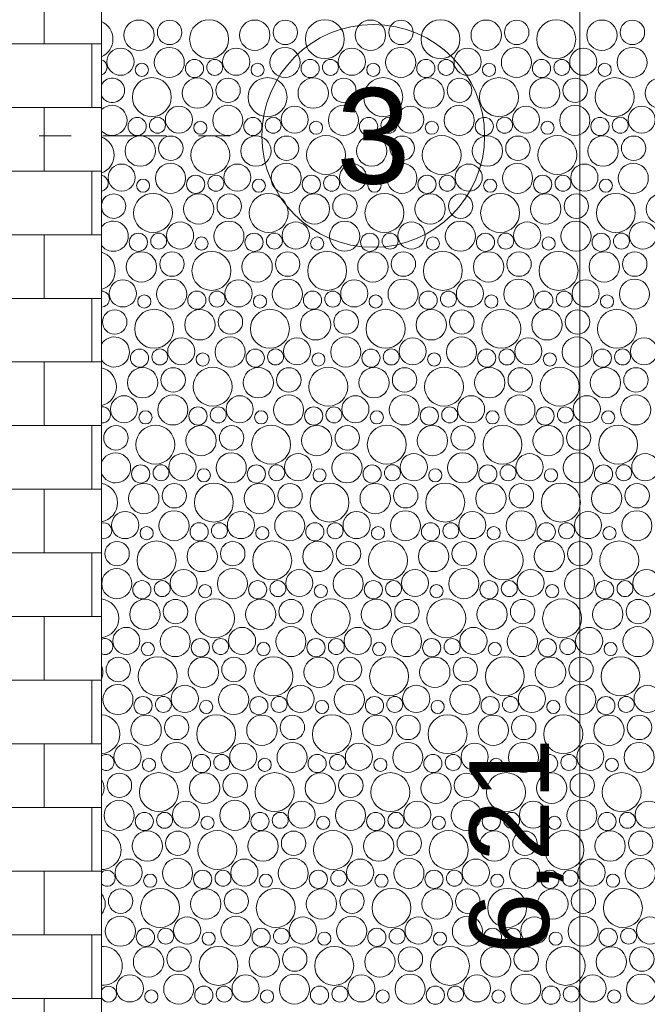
# Model space of a CAD drawing. Header units: metres. Extents: x -167 to 262, y -186 to 508.
# Tile 180 of 256: x 59.21 to 61.18, y 30.86 to 33.95. Entities that reach past the tile are written whole.
import ezdxf
from ezdxf.enums import TextEntityAlignment as Align

# ---------------------------------------------------------------- set-up
doc = ezdxf.new("R2010")
doc.units = ezdxf.units.M
doc.header["$MEASUREMENT"] = 0
doc.linetypes.add('Raster', pattern=[0.4, 0.2, -0.1, 0, -0.1])
for name, color, linetype in [('60 Auffüllung', 7, 'Continuous'), ('90 Achsraster', 7, 'Continuous'), ('94 Genehmigungsplanung Bemaßung', 7, 'Continuous')]:
    doc.layers.add(name, color=color, linetype=linetype)
doc.styles.add('ERSTELLTER_STIL_1', font='arial.ttf')
doc.styles.add('ERSTELLTER_STIL_2', font='arial.ttf')
doc.dimstyles.new('ERSTELLTER_STIL__2', dxfattribs={"dimtxt": 0.25, "dimasz": 0.19, "dimexe": 0.18, "dimexo": 0.1, "dimgap": 0, "dimtad": 1, "dimzin": 0, "dimdsep": 46, "dimtxsty": 'ERSTELLTER_STIL_1', "dimblk": 'ARROWHEAD_6', "dimblk1": 'ARROWHEAD_6', "dimblk2": 'ARROWHEAD_6', "dimcen": 0.09, "dimclrd": 7, "dimclre": 7, "dimclrt": 7, "dimazin": 0, "dimtfac": 1, "dimtdec": 4, "dimtmove": 0, "dimatfit": 3, "dimfxl": 1, "dimtolj": 1, "dimtzin": 0, "dimarcsym": 0})

# ---------------------------------------------------------------- blocks, each defined once
blk = doc.blocks.new('*X54', base_point=(27236.1321, 33357.279))
at = {"layer": '60 Auffüllung', "color": 7, "linetype": 'Continuous', "lineweight": 18, "true_color": 0xefefef}
for centre, radius in [((59.5807, 33.9061), 0.0477), ((59.6768, 33.9149), 0.0384), ((59.8009, 33.8936), 0.0612), ((59.9444, 33.9061), 0.0477), ((60.0405, 33.9149), 0.0384), ((60.1646, 33.8936), 0.0612), ((60.3081, 33.9061), 0.0477), ((60.4042, 33.9149), 0.0384), ((60.5283, 33.8936), 0.0612), ((60.6719, 33.9061), 0.0477), ((60.7679, 33.9149), 0.0384), ((60.892, 33.8936), 0.0612), ((61.0356, 33.9061), 0.0477), ((61.1316, 33.9149), 0.0384), ((59.5223, 33.8227), 0.0426), ((59.6757, 33.8205), 0.0473), ((59.886, 33.8227), 0.0426), ((60.0395, 33.8205), 0.0473), ((60.2497, 33.8227), 0.0426), ((60.4032, 33.8205), 0.0473), ((60.6134, 33.8227), 0.0426), ((60.7669, 33.8205), 0.0473), ((60.9771, 33.8227), 0.0426), ((61.1306, 33.8205), 0.0473), ((59.5896, 33.7973), 0.0207), ((59.7548, 33.8014), 0.0286), ((59.8186, 33.805), 0.0251), ((59.9533, 33.7973), 0.0207), ((60.1185, 33.8014), 0.0286), ((60.1823, 33.805), 0.0251), ((60.3171, 33.7973), 0.0207), ((60.4822, 33.8014), 0.0286), ((60.546, 33.805), 0.0251), ((60.6808, 33.7973), 0.0207), ((60.8459, 33.8014), 0.0286), ((60.9097, 33.805), 0.0251), ((61.0445, 33.7973), 0.0207), ((59.6209, 33.7116), 0.0612), ((59.7644, 33.7241), 0.0477), ((59.8605, 33.7329), 0.0384), ((59.9846, 33.7116), 0.0612), ((60.1281, 33.7241), 0.0477), ((60.2242, 33.7329), 0.0384), ((60.3483, 33.7116), 0.0612), ((60.4919, 33.7241), 0.0477), ((60.5879, 33.7329), 0.0384), ((60.712, 33.7116), 0.0612), ((60.8556, 33.7241), 0.0477), ((60.9516, 33.7329), 0.0384), ((61.0757, 33.7116), 0.0612), ((61.2193, 33.7241), 0.0477), ((59.706, 33.6407), 0.0426), ((59.8595, 33.6385), 0.0473), ((60.0697, 33.6407), 0.0426), ((60.2232, 33.6385), 0.0473), ((60.4334, 33.6407), 0.0426), ((60.5869, 33.6385), 0.0473), ((60.7971, 33.6407), 0.0426), ((60.9506, 33.6385), 0.0473), ((61.1608, 33.6407), 0.0426), ((59.5748, 33.6194), 0.0286), ((59.6386, 33.623), 0.0251), ((59.7733, 33.6153), 0.0207), ((59.9385, 33.6194), 0.0286), ((60.0023, 33.623), 0.0251), ((60.1371, 33.6153), 0.0207), ((60.3022, 33.6194), 0.0286), ((60.366, 33.623), 0.0251), ((60.5008, 33.6153), 0.0207), ((60.6659, 33.6194), 0.0286), ((60.7297, 33.623), 0.0251), ((60.8645, 33.6153), 0.0207), ((61.0296, 33.6194), 0.0286), ((61.0934, 33.623), 0.0251), ((59.5844, 33.5421), 0.0477), ((59.6805, 33.5509), 0.0384), ((59.8046, 33.5296), 0.0612), ((59.9481, 33.5421), 0.0477), ((60.0442, 33.5509), 0.0384), ((60.1683, 33.5296), 0.0612), ((60.3119, 33.5421), 0.0477), ((60.4079, 33.5509), 0.0384), ((60.532, 33.5296), 0.0612), ((60.6756, 33.5421), 0.0477), ((60.7716, 33.5509), 0.0384), ((60.8957, 33.5296), 0.0612), ((61.0393, 33.5421), 0.0477), ((61.1353, 33.5509), 0.0384), ((59.526, 33.4587), 0.0426), ((59.6795, 33.4565), 0.0473), ((59.8897, 33.4587), 0.0426), ((60.0432, 33.4565), 0.0473), ((60.2534, 33.4587), 0.0426), ((60.4069, 33.4565), 0.0473), ((60.6171, 33.4587), 0.0426), ((60.7706, 33.4565), 0.0473), ((60.9808, 33.4587), 0.0426), ((61.1343, 33.4565), 0.0473), ((59.5933, 33.4333), 0.0207), ((59.7585, 33.4374), 0.0286), ((59.8223, 33.441), 0.0251), ((59.9571, 33.4333), 0.0207), ((60.1222, 33.4374), 0.0286), ((60.186, 33.441), 0.0251), ((60.3208, 33.4333), 0.0207), ((60.4859, 33.4374), 0.0286), ((60.5497, 33.441), 0.0251), ((60.6845, 33.4333), 0.0207), ((60.8496, 33.4374), 0.0286), ((60.9134, 33.441), 0.0251), ((61.0482, 33.4333), 0.0207), ((59.6246, 33.3476), 0.0612), ((59.7681, 33.3601), 0.0477), ((59.8642, 33.3689), 0.0384), ((59.9883, 33.3476), 0.0612), ((60.1319, 33.3601), 0.0477), ((60.2279, 33.3689), 0.0384), ((60.352, 33.3476), 0.0612), ((60.4956, 33.3601), 0.0477), ((60.5916, 33.3689), 0.0384), ((60.7157, 33.3476), 0.0612), ((60.8593, 33.3601), 0.0477), ((60.9553, 33.3689), 0.0384), ((61.0794, 33.3476), 0.0612), ((61.223, 33.3601), 0.0477), ((59.8632, 33.2745), 0.0473), ((60.2269, 33.2745), 0.0473), ((60.5906, 33.2745), 0.0473), ((60.9543, 33.2745), 0.0473), ((59.7097, 33.2767), 0.0426), ((60.0734, 33.2767), 0.0426), ((60.4371, 33.2767), 0.0426), ((60.8008, 33.2767), 0.0426), ((61.1645, 33.2767), 0.0426), ((59.5785, 33.2554), 0.0286), ((59.6423, 33.259), 0.0251), ((59.7771, 33.2513), 0.0207), ((59.9422, 33.2554), 0.0286), ((60.006, 33.259), 0.0251), ((60.1408, 33.2513), 0.0207), ((60.3059, 33.2554), 0.0286), ((60.3697, 33.259), 0.0251), ((60.5045, 33.2513), 0.0207), ((60.6696, 33.2554), 0.0286), ((60.7334, 33.259), 0.0251), ((60.8682, 33.2513), 0.0207), ((61.0333, 33.2554), 0.0286), ((61.0971, 33.259), 0.0251), ((59.5881, 33.1781), 0.0477), ((59.6842, 33.1869), 0.0384), ((59.8083, 33.1656), 0.0612), ((59.9519, 33.1781), 0.0477), ((60.0479, 33.1869), 0.0384), ((60.172, 33.1656), 0.0612), ((60.3156, 33.1781), 0.0477), ((60.4116, 33.1869), 0.0384), ((60.5357, 33.1656), 0.0612), ((60.6793, 33.1781), 0.0477), ((60.7753, 33.1869), 0.0384), ((60.8994, 33.1656), 0.0612), ((61.043, 33.1781), 0.0477), ((61.139, 33.1869), 0.0384), ((59.5297, 33.0947), 0.0426), ((59.6832, 33.0925), 0.0473), ((59.8934, 33.0947), 0.0426), ((60.0469, 33.0925), 0.0473), ((60.2571, 33.0947), 0.0426), ((60.4106, 33.0925), 0.0473), ((60.6208, 33.0947), 0.0426), ((60.7743, 33.0925), 0.0473), ((60.9845, 33.0947), 0.0426), ((61.138, 33.0925), 0.0473), ((59.5971, 33.0693), 0.0207), ((59.7622, 33.0734), 0.0286), ((59.826, 33.077), 0.0251), ((59.9608, 33.0693), 0.0207), ((60.1259, 33.0734), 0.0286), ((60.1897, 33.077), 0.0251), ((60.3245, 33.0693), 0.0207), ((60.4896, 33.0734), 0.0286), ((60.5534, 33.077), 0.0251), ((60.6882, 33.0693), 0.0207), ((60.8533, 33.0734), 0.0286), ((60.9171, 33.077), 0.0251), ((61.0519, 33.0693), 0.0207), ((59.5042, 33.0049), 0.0384), ((59.6283, 32.9836), 0.0612), ((59.7719, 32.9961), 0.0477), ((59.8679, 33.0049), 0.0384), ((59.992, 32.9836), 0.0612), ((60.1356, 32.9961), 0.0477), ((60.2316, 33.0049), 0.0384), ((60.3557, 32.9836), 0.0612), ((60.4993, 32.9961), 0.0477), ((60.5953, 33.0049), 0.0384), ((60.7194, 32.9836), 0.0612), ((60.863, 32.9961), 0.0477), ((60.959, 33.0049), 0.0384), ((61.0831, 32.9836), 0.0612), ((59.7134, 32.9127), 0.0426), ((59.8669, 32.9106), 0.0473), ((60.0771, 32.9127), 0.0426), ((60.2306, 32.9106), 0.0473), ((60.4408, 32.9127), 0.0426), ((60.5943, 32.9106), 0.0473), ((60.8045, 32.9127), 0.0426), ((60.958, 32.9106), 0.0473), ((61.1682, 32.9127), 0.0426), ((59.5822, 32.8914), 0.0286), ((59.646, 32.895), 0.0251), ((59.9459, 32.8914), 0.0286), ((60.0097, 32.895), 0.0251), ((60.3096, 32.8914), 0.0286), ((60.3734, 32.895), 0.0251), ((60.6733, 32.8914), 0.0286), ((60.7371, 32.895), 0.0251), ((61.037, 32.8914), 0.0286), ((61.1008, 32.895), 0.0251), ((59.7808, 32.8873), 0.0207), ((60.1445, 32.8873), 0.0207), ((60.5082, 32.8873), 0.0207), ((60.8719, 32.8873), 0.0207), ((59.5919, 32.8141), 0.0477), ((59.6879, 32.8229), 0.0384), ((59.812, 32.8016), 0.0612), ((59.9556, 32.8141), 0.0477), ((60.0516, 32.8229), 0.0384), ((60.1757, 32.8016), 0.0612), ((60.3193, 32.8141), 0.0477), ((60.4153, 32.8229), 0.0384), ((60.5394, 32.8016), 0.0612), ((60.683, 32.8141), 0.0477), ((60.779, 32.8229), 0.0384), ((60.9031, 32.8016), 0.0612), ((61.0467, 32.8141), 0.0477), ((61.1427, 32.8229), 0.0384), ((59.5334, 32.7307), 0.0426), ((59.6869, 32.7286), 0.0473), ((59.8971, 32.7307), 0.0426), ((60.0506, 32.7286), 0.0473), ((60.2608, 32.7307), 0.0426), ((60.4143, 32.7286), 0.0473), ((60.6245, 32.7307), 0.0426), ((60.778, 32.7286), 0.0473), ((60.9882, 32.7307), 0.0426), ((61.1417, 32.7286), 0.0473), ((59.7659, 32.7094), 0.0286), ((59.8297, 32.713), 0.0251), ((60.1296, 32.7094), 0.0286), ((60.1934, 32.713), 0.0251), ((60.4933, 32.7094), 0.0286), ((60.5571, 32.713), 0.0251), ((60.857, 32.7094), 0.0286), ((60.9208, 32.713), 0.0251), ((59.6008, 32.7053), 0.0207), ((59.9645, 32.7053), 0.0207), ((60.3282, 32.7053), 0.0207), ((60.6919, 32.7053), 0.0207), ((61.0556, 32.7053), 0.0207), ((59.5079, 32.6409), 0.0384), ((59.632, 32.6196), 0.0612), ((59.7756, 32.6321), 0.0477), ((59.8716, 32.6409), 0.0384), ((59.9957, 32.6196), 0.0612), ((60.1393, 32.6321), 0.0477), ((60.2353, 32.6409), 0.0384), ((60.3594, 32.6196), 0.0612), ((60.503, 32.6321), 0.0477), ((60.599, 32.6409), 0.0384), ((60.7231, 32.6196), 0.0612), ((60.8667, 32.6321), 0.0477), ((60.9627, 32.6409), 0.0384), ((61.0868, 32.6196), 0.0612), ((59.7171, 32.5487), 0.0426), ((59.8706, 32.5466), 0.0473), ((60.0808, 32.5487), 0.0426), ((60.2343, 32.5466), 0.0473), ((60.4445, 32.5487), 0.0426), ((60.598, 32.5466), 0.0473), ((60.8082, 32.5487), 0.0426), ((60.9617, 32.5466), 0.0473), ((61.1719, 32.5487), 0.0426), ((59.5859, 32.5275), 0.0286), ((59.6497, 32.531), 0.0251), ((59.9496, 32.5275), 0.0286), ((60.0134, 32.531), 0.0251), ((60.3133, 32.5275), 0.0286), ((60.3771, 32.531), 0.0251), ((60.677, 32.5275), 0.0286), ((60.7408, 32.531), 0.0251), ((61.0407, 32.5275), 0.0286), ((61.1046, 32.531), 0.0251), ((59.7845, 32.5233), 0.0207), ((60.1482, 32.5233), 0.0207), ((60.5119, 32.5233), 0.0207), ((60.8756, 32.5233), 0.0207), ((59.5956, 32.4501), 0.0477), ((59.6916, 32.4589), 0.0384), ((59.8157, 32.4376), 0.0612), ((59.9593, 32.4501), 0.0477), ((60.0553, 32.4589), 0.0384), ((60.1794, 32.4376), 0.0612), ((60.323, 32.4501), 0.0477), ((60.419, 32.4589), 0.0384), ((60.5431, 32.4376), 0.0612), ((60.6867, 32.4501), 0.0477), ((60.7827, 32.4589), 0.0384), ((60.9068, 32.4376), 0.0612), ((61.0504, 32.4501), 0.0477), ((61.1464, 32.4589), 0.0384), ((59.5371, 32.3667), 0.0426), ((59.6906, 32.3646), 0.0473), ((59.9008, 32.3667), 0.0426), ((60.0543, 32.3646), 0.0473), ((60.2645, 32.3667), 0.0426), ((60.418, 32.3646), 0.0473), ((60.6282, 32.3667), 0.0426), ((60.7817, 32.3646), 0.0473), ((60.9919, 32.3667), 0.0426), ((61.1454, 32.3646), 0.0473), ((59.7696, 32.3455), 0.0286), ((59.8334, 32.349), 0.0251), ((60.1333, 32.3455), 0.0286), ((60.1971, 32.349), 0.0251), ((60.497, 32.3455), 0.0286), ((60.5608, 32.349), 0.0251), ((60.8607, 32.3455), 0.0286), ((60.9246, 32.349), 0.0251), ((59.6045, 32.3413), 0.0207), ((59.9682, 32.3413), 0.0207), ((60.3319, 32.3413), 0.0207), ((60.6956, 32.3413), 0.0207), ((61.0593, 32.3413), 0.0207), ((59.5116, 32.2769), 0.0384), ((59.6357, 32.2557), 0.0612), ((59.7793, 32.2681), 0.0477), ((59.8753, 32.2769), 0.0384), ((59.9994, 32.2557), 0.0612), ((60.143, 32.2681), 0.0477), ((60.239, 32.2769), 0.0384), ((60.3631, 32.2557), 0.0612), ((60.5067, 32.2681), 0.0477), ((60.6027, 32.2769), 0.0384), ((60.7268, 32.2557), 0.0612), ((60.8704, 32.2681), 0.0477), ((60.9664, 32.2769), 0.0384), ((61.0905, 32.2557), 0.0612), ((59.5106, 32.1826), 0.0473), ((59.7208, 32.1847), 0.0426), ((59.8743, 32.1826), 0.0473), ((60.0845, 32.1847), 0.0426), ((60.238, 32.1826), 0.0473), ((60.4482, 32.1847), 0.0426), ((60.6017, 32.1826), 0.0473), ((60.8119, 32.1847), 0.0426), ((60.9654, 32.1826), 0.0473), ((61.1756, 32.1847), 0.0426), ((59.5896, 32.1635), 0.0286), ((59.6534, 32.167), 0.0251), ((59.7882, 32.1593), 0.0207), ((59.9533, 32.1635), 0.0286), ((60.0171, 32.167), 0.0251), ((60.1519, 32.1593), 0.0207), ((60.317, 32.1635), 0.0286), ((60.3808, 32.167), 0.0251), ((60.5156, 32.1593), 0.0207), ((60.6807, 32.1635), 0.0286), ((60.7446, 32.167), 0.0251), ((60.8793, 32.1593), 0.0207), ((61.0444, 32.1635), 0.0286), ((61.1083, 32.167), 0.0251), ((59.5993, 32.0861), 0.0477), ((59.6953, 32.0949), 0.0384), ((59.8194, 32.0737), 0.0612), ((59.963, 32.0861), 0.0477), ((60.059, 32.0949), 0.0384), ((60.1831, 32.0737), 0.0612), ((60.3267, 32.0861), 0.0477), ((60.4227, 32.0949), 0.0384), ((60.5468, 32.0737), 0.0612), ((60.6904, 32.0861), 0.0477), ((60.7864, 32.0949), 0.0384), ((60.9105, 32.0737), 0.0612), ((61.0541, 32.0861), 0.0477), ((61.1501, 32.0949), 0.0384), ((59.5408, 32.0027), 0.0426), ((59.6943, 32.0006), 0.0473), ((59.9045, 32.0027), 0.0426), ((60.058, 32.0006), 0.0473), ((60.2682, 32.0027), 0.0426), ((60.4217, 32.0006), 0.0473), ((60.6319, 32.0027), 0.0426), ((60.7854, 32.0006), 0.0473), ((60.9956, 32.0027), 0.0426), ((61.1491, 32.0006), 0.0473), ((59.6082, 31.9773), 0.0207), ((59.7733, 31.9815), 0.0286), ((59.8371, 31.985), 0.0251), ((59.9719, 31.9773), 0.0207), ((60.137, 31.9815), 0.0286), ((60.2008, 31.985), 0.0251), ((60.3356, 31.9773), 0.0207), ((60.5007, 31.9815), 0.0286), ((60.5646, 31.985), 0.0251), ((60.6993, 31.9773), 0.0207), ((60.8644, 31.9815), 0.0286), ((60.9283, 31.985), 0.0251), ((61.063, 31.9773), 0.0207), ((59.5153, 31.9129), 0.0384), ((59.6394, 31.8917), 0.0612), ((59.783, 31.9041), 0.0477), ((59.879, 31.9129), 0.0384), ((60.0031, 31.8917), 0.0612), ((60.1467, 31.9041), 0.0477), ((60.2427, 31.9129), 0.0384), ((60.3668, 31.8917), 0.0612), ((60.5104, 31.9041), 0.0477), ((60.6064, 31.9129), 0.0384), ((60.7305, 31.8917), 0.0612), ((60.8741, 31.9041), 0.0477), ((60.9701, 31.9129), 0.0384), ((61.0942, 31.8917), 0.0612), ((59.5143, 31.8186), 0.0473), ((59.7245, 31.8207), 0.0426), ((59.878, 31.8186), 0.0473), ((60.0882, 31.8207), 0.0426), ((60.2417, 31.8186), 0.0473), ((60.4519, 31.8207), 0.0426), ((60.6054, 31.8186), 0.0473), ((60.8156, 31.8207), 0.0426), ((60.9691, 31.8186), 0.0473), ((61.1793, 31.8207), 0.0426), ((59.5933, 31.7995), 0.0286), ((59.6571, 31.803), 0.0251), ((59.7919, 31.7953), 0.0207), ((59.957, 31.7995), 0.0286), ((60.0208, 31.803), 0.0251), ((60.1556, 31.7953), 0.0207), ((60.3207, 31.7995), 0.0286), ((60.3846, 31.803), 0.0251), ((60.5193, 31.7953), 0.0207), ((60.6844, 31.7995), 0.0286), ((60.7483, 31.803), 0.0251), ((60.883, 31.7953), 0.0207), ((61.0481, 31.7995), 0.0286), ((61.112, 31.803), 0.0251), ((59.603, 31.7221), 0.0477), ((59.699, 31.7309), 0.0384), ((59.8231, 31.7097), 0.0612), ((59.9667, 31.7221), 0.0477), ((60.0627, 31.7309), 0.0384), ((60.1868, 31.7097), 0.0612), ((60.3304, 31.7221), 0.0477), ((60.4264, 31.7309), 0.0384), ((60.5505, 31.7097), 0.0612), ((60.6941, 31.7221), 0.0477), ((60.7901, 31.7309), 0.0384), ((60.9142, 31.7097), 0.0612), ((61.0578, 31.7221), 0.0477), ((61.1538, 31.7309), 0.0384), ((59.698, 31.6366), 0.0473), ((60.0617, 31.6366), 0.0473), ((60.4254, 31.6366), 0.0473), ((60.7891, 31.6366), 0.0473), ((61.1528, 31.6366), 0.0473), ((59.5445, 31.6387), 0.0426), ((59.9082, 31.6387), 0.0426), ((60.2719, 31.6387), 0.0426), ((60.6356, 31.6387), 0.0426), ((60.9993, 31.6387), 0.0426), ((59.6119, 31.6133), 0.0207), ((59.777, 31.6175), 0.0286), ((59.8408, 31.621), 0.0251), ((59.9756, 31.6133), 0.0207), ((60.1407, 31.6175), 0.0286), ((60.2046, 31.621), 0.0251), ((60.3393, 31.6133), 0.0207), ((60.5044, 31.6175), 0.0286), ((60.5683, 31.621), 0.0251), ((60.703, 31.6133), 0.0207), ((60.8681, 31.6175), 0.0286), ((60.932, 31.621), 0.0251), ((61.0667, 31.6133), 0.0207), ((59.519, 31.5489), 0.0384), ((59.6431, 31.5277), 0.0612), ((59.7867, 31.5401), 0.0477), ((59.8827, 31.5489), 0.0384), ((60.0068, 31.5277), 0.0612), ((60.1504, 31.5401), 0.0477), ((60.2464, 31.5489), 0.0384), ((60.3705, 31.5277), 0.0612), ((60.5141, 31.5401), 0.0477), ((60.6101, 31.5489), 0.0384), ((60.7342, 31.5277), 0.0612), ((60.8778, 31.5401), 0.0477), ((60.9738, 31.5489), 0.0384), ((61.0979, 31.5277), 0.0612), ((59.518, 31.4546), 0.0473), ((59.7282, 31.4567), 0.0426), ((59.8817, 31.4546), 0.0473), ((60.0919, 31.4567), 0.0426), ((60.2454, 31.4546), 0.0473), ((60.4556, 31.4567), 0.0426), ((60.6091, 31.4546), 0.0473), ((60.8193, 31.4567), 0.0426), ((60.9728, 31.4546), 0.0473), ((61.1831, 31.4567), 0.0426), ((59.597, 31.4355), 0.0286), ((59.6608, 31.439), 0.0251), ((59.7956, 31.4313), 0.0207), ((59.9607, 31.4355), 0.0286), ((60.0246, 31.439), 0.0251), ((60.1593, 31.4313), 0.0207), ((60.3244, 31.4355), 0.0286), ((60.3883, 31.439), 0.0251), ((60.523, 31.4313), 0.0207), ((60.6881, 31.4355), 0.0286), ((60.752, 31.439), 0.0251), ((60.8867, 31.4313), 0.0207), ((61.0519, 31.4355), 0.0286), ((61.1157, 31.439), 0.0251), ((59.6067, 31.3581), 0.0477), ((59.7027, 31.3669), 0.0384), ((59.8268, 31.3457), 0.0612), ((59.9704, 31.3581), 0.0477), ((60.0664, 31.3669), 0.0384), ((60.1905, 31.3457), 0.0612), ((60.3341, 31.3581), 0.0477), ((60.4301, 31.3669), 0.0384), ((60.5542, 31.3457), 0.0612), ((60.6978, 31.3581), 0.0477), ((60.7938, 31.3669), 0.0384), ((60.9179, 31.3457), 0.0612), ((61.0615, 31.3581), 0.0477), ((61.1575, 31.3669), 0.0384), ((59.5482, 31.2748), 0.0426), ((59.7017, 31.2726), 0.0473), ((59.9119, 31.2748), 0.0426), ((60.0654, 31.2726), 0.0473), ((60.2756, 31.2748), 0.0426), ((60.4291, 31.2726), 0.0473), ((60.6393, 31.2748), 0.0426), ((60.7928, 31.2726), 0.0473), ((61.0031, 31.2748), 0.0426), ((61.1565, 31.2726), 0.0473), ((59.7807, 31.2535), 0.0286), ((59.8446, 31.257), 0.0251), ((60.1444, 31.2535), 0.0286), ((60.2083, 31.257), 0.0251), ((60.5081, 31.2535), 0.0286), ((60.572, 31.257), 0.0251), ((60.8719, 31.2535), 0.0286), ((60.9357, 31.257), 0.0251), ((59.6156, 31.2493), 0.0207), ((59.9793, 31.2493), 0.0207), ((60.343, 31.2493), 0.0207), ((60.7067, 31.2493), 0.0207), ((61.0704, 31.2493), 0.0207), ((59.5227, 31.185), 0.0384), ((59.6468, 31.1637), 0.0612), ((59.7904, 31.1761), 0.0477), ((59.8864, 31.185), 0.0384), ((60.0105, 31.1637), 0.0612), ((60.1541, 31.1761), 0.0477), ((60.2501, 31.185), 0.0384), ((60.3742, 31.1637), 0.0612), ((60.5178, 31.1761), 0.0477), ((60.6138, 31.185), 0.0384), ((60.7379, 31.1637), 0.0612), ((60.8815, 31.1761), 0.0477), ((60.9775, 31.185), 0.0384), ((61.1017, 31.1637), 0.0612), ((59.5217, 31.0906), 0.0473), ((59.7319, 31.0928), 0.0426), ((59.8854, 31.0906), 0.0473), ((60.0956, 31.0928), 0.0426), ((60.2491, 31.0906), 0.0473), ((60.4593, 31.0928), 0.0426), ((60.6128, 31.0906), 0.0473), ((60.8231, 31.0928), 0.0426), ((60.9765, 31.0906), 0.0473), ((61.1868, 31.0928), 0.0426), ((59.6007, 31.0715), 0.0286), ((59.6646, 31.075), 0.0251), ((59.9644, 31.0715), 0.0286), ((60.0283, 31.075), 0.0251), ((60.3281, 31.0715), 0.0286), ((60.392, 31.075), 0.0251), ((60.6919, 31.0715), 0.0286), ((60.7557, 31.075), 0.0251), ((61.0556, 31.0715), 0.0286), ((61.1194, 31.075), 0.0251), ((59.7993, 31.0673), 0.0207), ((60.163, 31.0673), 0.0207), ((60.5267, 31.0673), 0.0207), ((60.8904, 31.0673), 0.0207), ((59.6104, 30.9941), 0.0477), ((59.7064, 31.003), 0.0384), ((59.8305, 30.9817), 0.0612), ((59.9741, 30.9941), 0.0477), ((60.0701, 31.003), 0.0384), ((60.1942, 30.9817), 0.0612), ((60.3378, 30.9941), 0.0477), ((60.4338, 31.003), 0.0384), ((60.5579, 30.9817), 0.0612), ((60.7015, 30.9941), 0.0477), ((60.7975, 31.003), 0.0384), ((60.9217, 30.9817), 0.0612), ((61.0652, 30.9941), 0.0477), ((61.1613, 31.003), 0.0384), ((59.5519, 30.9108), 0.0426), ((59.7054, 30.9086), 0.0473), ((59.9156, 30.9108), 0.0426), ((60.0691, 30.9086), 0.0473), ((60.2793, 30.9108), 0.0426), ((60.4328, 30.9086), 0.0473), ((60.6431, 30.9108), 0.0426), ((60.7965, 30.9086), 0.0473), ((61.0068, 30.9108), 0.0426), ((61.1602, 30.9086), 0.0473), ((59.7844, 30.8895), 0.0286), ((59.8483, 30.893), 0.0251), ((60.1481, 30.8895), 0.0286), ((60.212, 30.893), 0.0251), ((60.5119, 30.8895), 0.0286), ((60.5757, 30.893), 0.0251), ((60.8756, 30.8895), 0.0286), ((60.9394, 30.893), 0.0251), ((59.6193, 30.8853), 0.0207), ((59.983, 30.8853), 0.0207), ((60.3467, 30.8853), 0.0207), ((60.7104, 30.8853), 0.0207), ((61.0741, 30.8853), 0.0207)]:
    blk.add_circle(centre, radius, dxfattribs=at)
for centre, radius, start, end in [((59.4372, 33.8936), 0.0612, 294.4415, 65.5585), ((59.4549, 33.805), 0.0251, 287.6391, 72.3609), ((59.4968, 33.7329), 0.0384, 206.6811, 153.3189), ((59.4957, 33.6385), 0.0473, 225.3421, 134.6579), ((59.4409, 33.5296), 0.0612, 290.6828, 69.3172), ((59.4586, 33.441), 0.0251, 278.9256, 81.0744), ((59.5005, 33.3689), 0.0384, 188.0342, 171.9658), ((59.4995, 33.2745), 0.0473, 218.6255, 141.3745), ((59.4446, 33.1656), 0.0612, 287.0152, 72.9848), ((59.4623, 33.077), 0.0251, 270.4173, 89.5827), ((59.5032, 32.9106), 0.0473, 210.7269, 149.2731), ((59.4483, 32.8016), 0.0612, 283.4181, 76.5819), ((59.466, 32.713), 0.0251, 261.9182, 98.0818), ((59.5069, 32.5466), 0.0473, 200.2845, 159.7155), ((59.452, 32.4376), 0.0612, 279.8743, 80.1257), ((59.4697, 32.349), 0.0251, 253.2345, 106.7655), ((59.4557, 32.0737), 0.0612, 276.3682, 83.6318), ((59.4734, 31.985), 0.0251, 244.1304, 115.8696), ((59.4193, 31.9041), 0.0477, 334.9671, 25.0329), ((59.4594, 31.7097), 0.0612, 272.8859, 87.1141), ((59.4771, 31.621), 0.0251, 234.254, 125.746), ((59.423, 31.5401), 0.0477, 325.9293, 34.0707), ((59.4631, 31.3457), 0.0612, 269.4143, 90.5857), ((59.4808, 31.257), 0.0251, 222.9405, 137.0595), ((59.4267, 31.1761), 0.0477, 318.6449, 41.3551), ((59.4668, 30.9817), 0.0612, 265.9406, 94.0594), ((59.4846, 30.893), 0.0251, 208.3661, 151.6339)]:
    blk.add_arc(centre, radius, start, end, dxfattribs=at)
blk = doc.blocks.new('Standard-Rastermarker_139')
at = {"layer": '90 Achsraster', "color": 14, "linetype": 'Raster', "lineweight": 18, "true_color": 0xa80000}
blk.add_line((45.4427, 0), (46.4427, 0), dxfattribs=at)
at = {"layer": '90 Achsraster', "color": 14, "linetype": 'Continuous', "lineweight": 18, "true_color": 0xa80000, "flags": 128}
blk.add_lwpolyline([(47.1427, 0, 1), (46.4427, 0, 1)], format="xyb", close=True, dxfattribs=at)
at = {"layer": '90 Achsraster', "color": 14, "lineweight": 18, "true_color": 0xa80000, "style": 'ERSTELLTER_STIL_2'}
for tag, p in [('AC_MarkerText_1_0', (-0.35, 0.15)), ('AC_MarkerText_1_1', (46.7927, 0.15))]:
    blk.add_attdef(tag, text='', height=0.3, dxfattribs=at).set_placement(p, align=Align.TOP_CENTER)
blk = doc.blocks.new('*D479', base_point=(27236.1321, 33357.279))
at = {"layer": '94 Genehmigungsplanung Bemaßung', "color": 7, "linetype": 'Continuous', "lineweight": 13}
for p, q in [((61.5864, 33.6897), (61.7864, 33.4897)), ((61.8739, 33.5897), (61.4989, 33.5897)), ((61.6864, 28.5897), (61.6864, 33.5897)), ((61.5864, 28.6897), (61.7864, 28.4897)), ((61.8739, 28.5897), (61.4989, 28.5897))]:
    blk.add_line(p, q, dxfattribs=at)
at = {"layer": '94 Genehmigungsplanung Bemaßung', "color": 7, "lineweight": 13, "insert": (61.6364, 30.756), "char_height": 0.25, "attachment_point": 7, "rotation": 90, "style": 'ERSTELLTER_STIL_1'}
blk.add_mtext('\\A1;{\\pql;\\fArial|b0|i0|c0|p0;\\W1.000000;5,00}', dxfattribs=at)
blk = doc.blocks.new('ARROWHEAD_6')
at = {"color": 0, "linetype": 'Continuous', "lineweight": 0}
for p, q in [((-0.5, -0.5), (0.5, 0.5)), ((0, 0), (-1, 0))]:
    blk.add_line(p, q, dxfattribs=at)
blk = doc.blocks.new('*D480', base_point=(27236.1321, 33357.279))
at = {"layer": '94 Genehmigungsplanung Bemaßung', "color": 7, "linetype": 'Continuous', "lineweight": 13}
for p, q in [((61.5864, 38.6897), (61.7864, 38.4897)), ((61.8739, 38.5897), (61.4989, 38.5897)), ((61.6864, 33.5897), (61.6864, 38.5897)), ((61.5864, 33.6897), (61.7864, 33.4897)), ((61.8739, 33.5897), (61.4989, 33.5897))]:
    blk.add_line(p, q, dxfattribs=at)
at = {"layer": '94 Genehmigungsplanung Bemaßung', "color": 7, "lineweight": 13, "insert": (61.6364, 35.756), "char_height": 0.25, "attachment_point": 7, "rotation": 90, "style": 'ERSTELLTER_STIL_1'}
blk.add_mtext('\\A1;{\\pql;\\fArial|b0|i0|c0|p0;\\W1.000000;5,00}', dxfattribs=at)
blk = doc.blocks.new('*D483', base_point=(27236.1321, 33357.279))
at = {"layer": '94 Genehmigungsplanung Bemaßung', "color": 7, "linetype": 'Continuous', "lineweight": 13}
for p, q in [((60.8659, 34.8102), (61.0659, 34.6102)), ((61.1534, 34.7102), (60.7784, 34.7102)), ((60.9659, 28.4997), (60.9659, 34.7102)), ((60.8659, 28.5997), (61.0659, 28.3997)), ((61.1534, 28.4997), (60.7784, 28.4997))]:
    blk.add_line(p, q, dxfattribs=at)
at = {"layer": '94 Genehmigungsplanung Bemaßung', "color": 7, "lineweight": 13, "char_height": 0.25, "attachment_point": 7, "rotation": 90, "style": 'ERSTELLTER_STIL_1'}
for s, insert in [('\\A1;{\\pql;\\fArial|b0|i0|c0|p0;\\W1.000000;17\\fArial|b0|i0|c0|p0;\\W1.000000;\\A1{\\H.66x;\\S5^  ;}}', (60.9301, 34.103)), ('\\A1;{\\pql;\\fArial|b0|i0|c0|p0;\\W1.000000;6,21}', (60.9159, 31.0177))]:
    blk.add_mtext(s, dxfattribs=dict(at, insert=insert))
blk = doc.blocks.new('*D490', base_point=(27236.1321, 33357.279))
at = {"layer": '94 Genehmigungsplanung Bemaßung', "color": 7, "linetype": 'Continuous', "lineweight": 13}
for p, q in [((62.3525, 43.9997), (62.3525, 44.1497)), ((62.4525, 43.8997), (62.2525, 44.0997)), ((62.54, 43.9997), (62.165, 43.9997)), ((62.3525, 28.1797), (62.3525, 43.9997)), ((62.2525, 28.2797), (62.4525, 28.0797)), ((62.54, 28.1797), (62.165, 28.1797))]:
    blk.add_line(p, q, dxfattribs=at)
at = {"layer": '94 Genehmigungsplanung Bemaßung', "color": 7, "lineweight": 13, "insert": (62.3025, 35.6607), "char_height": 0.25, "attachment_point": 7, "rotation": 90, "style": 'ERSTELLTER_STIL_1'}
blk.add_mtext('\\A1;{\\pql;\\fArial|b0|i0|c0|p0;\\W1.000000;15,82}', dxfattribs=at)

msp = doc.modelspace()

# ---------------------------------------------------------------- hatches: boundary and pattern name
at = {"layer": '60 Auffüllung', "linetype": 'Continuous', "lineweight": 18, "true_color": 0xefefef}
h = msp.add_hatch(dxfattribs=at)
h.set_pattern_fill('Erde_1_0001', style=0, pattern_type=2)
h.set_pattern_definition([(0, (27236.1321, 33357.27905), (0, 0.779422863), [0.04875, -0.40125]), (0, (27236.3571, 33357.66876), (0, 0.779422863), [0.04875, -0.40125]), (60, (27236.1321, 33357.27905), (-0.675, 0.389711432), [0.04875, -0.40125]), (60, (27236.5821, 33357.27905), (-0.675, 0.389711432), [0.04875, -0.40125]), (120, (27236.18084, 33357.27905), (0.675, 0.389711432), [0.04875, -0.40125]), (120, (27236.63084, 33357.27905), (0.675, 0.389711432), [0.04875, -0.40125]), (0, (27236.1321, 33357.35405), (0, 0.15), [0, -0.15, 0, -0.225]), (45, (27236.2071, 33357.35405), (-0.1060660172, 0.1060660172), [0, -0.1125, 0, -0.1875])])
h.paths.add_polyline_path([(2.3366, 24.8593), (2.3419, 13.496, 0.033836), (8.8613, 14.0911, 0.026308), (13.8582, 15.1616, -0.024635), (17.3411, 16.2775), (17.3411, 24.6258), (15.3411, 24.6258), (15.3411, 30.4887), (17.3411, 30.4887), (17.3411, 43.9997), (58.1625, 43.9997), (58.1625, 45.7494), (101.6632, 45.7486), (101.6702, 49.0078), (2.342, 49.0078)])
h.paths.add_polyline_path([(9.5982, 27.1903), (4.651, 27.1903), (4.651, 42.9257), (4.651, 43.8257), (9.5982, 43.8257), (9.5982, 42.9257)], flags=0)
h.paths.add_polyline_path([(14.4618, 25.704, -0.414214), (13.8618, 26.304, -0.414214), (14.4618, 26.904, -0.414214), (15.0618, 26.304, -0.414214)], flags=0)
at = {"layer": '60 Auffüllung', "linetype": 'Continuous', "lineweight": 18, "true_color": 0xb4b4b4}
h = msp.add_hatch(dxfattribs=at)
h.set_pattern_fill('Ziegelstein___Pflasterun_4D', color=253, style=0, pattern_type=2)
h.set_pattern_definition([(0, (27236.1321, 33357.27905), (0, 0.2), []), (90, (27236.1321, 33357.27905), (-0.3, 0), [0.2, -0.2]), (90, (27236.2821, 33357.47905), (-0.3, 0), [0.2, -0.2])])
h.paths.add_polyline_path([(58.1625, 28.1797), (40.1468, 28.1799), (40.1468, 25.7124), (48.2276, 25.7124), (48.2276, 25.4124), (40.1468, 25.4124), (40.1468, 25.1797), (48.2276, 25.1797), (48.2276, 23.1797), (59.4625, 23.1797), (59.4625, 37.0289), (58.1625, 37.0289), (58.1625, 36.8952), (57.9625, 36.8952), (57.9625, 34.8852), (58.1625, 34.8852)])
h.paths.add_polyline_path([(48.8462, 23.8253), (59.1866, 23.8253), (59.1866, 23.5253), (48.8462, 23.5253)], flags=0)

# ---------------------------------------------------------------- linework, layer by layer
at = {"layer": '60 Auffüllung', "color": 8, "linetype": 'Continuous', "lineweight": 18, "flags": 128}
for points in [[(58.1625, 43.9997), (58.1625, 45.7501), (66.6638, 45.7501), (66.6619, 37.5), (66.663, 36.0005), (66.6657, 18.7482), (66.6671, 13.9007), (59.4652, 13.8989), (59.4625, 23.1797), (59.4625, 37.0289), (58.1625, 37.0289)], [(58.1625, 28.1797), (58.1625, 34.8852), (57.9625, 34.8852), (57.9625, 36.8952), (58.1625, 36.8952), (58.1625, 37.0289), (59.4625, 37.0289), (59.4625, 23.1797), (48.2276, 23.1797), (48.2276, 25.1797), (40.1468, 25.1797), (40.1468, 25.4124), (48.2276, 25.4124), (48.2276, 25.7124), (40.1468, 25.7124), (40.1468, 28.1799)]]:
    msp.add_lwpolyline(points, close=True, dxfattribs=at)

# ---------------------------------------------------------------- block references
at = {"layer": '60 Auffüllung', "color": 8, "lineweight": 18}
msp.add_blockref('*X54', (27236.1321, 33357.279), dxfattribs=at)
at = {"layer": '90 Achsraster', "color": 7, "linetype": 'Continuous', "lineweight": 18}
ref = msp.add_blockref('Standard-Rastermarker_139', (13.5244, 33.5897), dxfattribs=at)
ref.add_attrib('AC_MarkerText_1_1', '3', dxfattribs={"color": 14, "lineweight": 18, "true_color": 0xa80000, "height": 0.3, "style": 'ERSTELLTER_STIL_2'}).set_placement((60.3171, 33.7397), align=Align.TOP_CENTER)

# ---------------------------------------------------------------- dimensions: what is measured, and where the dimension line sits
at = {"layer": '94 Genehmigungsplanung Bemaßung', "color": 7, "linetype": 'Continuous', "lineweight": 13}
for base, p1, p2, picture, middle in [((62.3525, 43.9997), (58.1625, 28.1797), (47.9546, 43.9997), '*D490', (62.1775, 36.0795)), ((61.6864, 38.5897), (59.9671, 33.5897), (59.9671, 38.5897), '*D480', (61.5114, 36.0797)), ((60.9659, 34.7102), (57.5025, 28.4997), (51.5977, 34.7102), '*D483', (60.7909, 31.3413)), ((61.6864, 33.5897), (59.9671, 28.5897), (59.9671, 33.5897), '*D479', (61.5114, 31.0797))]:
    dim = msp.add_linear_dim(base=base, p1=p1, p2=p2, angle=90, dimstyle='ERSTELLTER_STIL__2', dxfattribs=at)
    dim.commit()
    dim.dimension.update_dxf_attribs({"geometry": picture, "text_midpoint": middle, "dimtype": 160, "text_rotation": 90})

doc.saveas('drawing.dxf')
